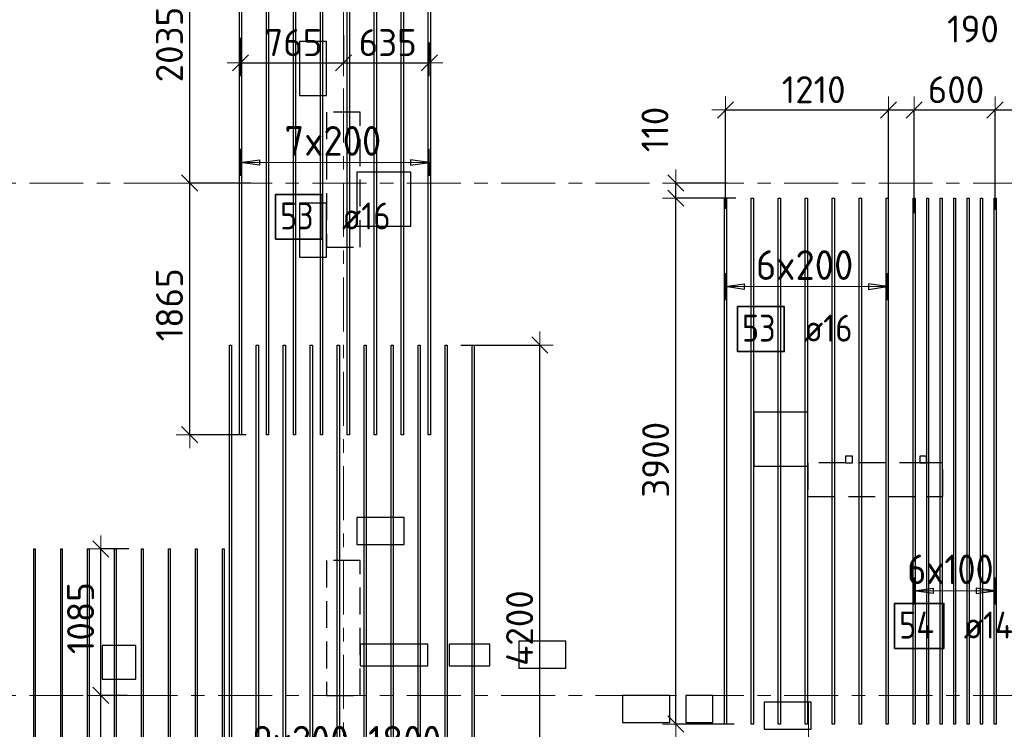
# Model space of a CAD drawing. Header units: metres. Extents: x -38 to 98, y -15 to 19.
# Tile 29 of 64: x 49.1 to 56.4, y 8.75 to 14.01. Entities that reach past the tile are written whole.
import ezdxf

# ---------------------------------------------------------------- set-up
doc = ezdxf.new("R2010")
doc.units = ezdxf.units.M
doc.header["$PDMODE"] = 65
for name, pattern in [('______11', [0.5, 0.4, -0.05, 0, -0.05]), ('______2', [0.27, 0.2, -0.07]), ('______5', [1.1, 0.8, -0.1, 0.1, -0.1])]:
    doc.linetypes.add(name, pattern=pattern)
for name, color, linetype, lineweight in [('XR$2$Осевая линия (1)', 7, '______5', 13), ('XR$3$Перекрытие (1)', 7, 'Continuous', 35), ('XR$3$Размерная линия (1)', 7, 'Continuous', 13), ('XR$5$Стена (1)', 7, 'Continuous', 35)]:
    doc.layers.add(name, color=color, linetype=linetype, lineweight=lineweight)
doc.layers.add('XR$3$Арм.стержн.Доп. Арм. верхн.зоны У', color=7, linetype='Continuous', lineweight=35, true_color=0x739641)
doc.styles.add('ISOCPEUR', font='txt')
doc.dimstyles.new('DIMSTYLE_3', dxfattribs={"dimtxt": 0.2, "dimasz": 0.2, "dimexe": 0, "dimexo": 0, "dimgap": 0.1, "dimtad": 2, "dimdec": 0, "dimlfac": 1000, "dimrnd": 5, "dimzin": 12, "dimdsep": 46, "dimtxsty": 'ISOCPEUR', "dimblk1": 'ALL_ML_STRICH', "dimblk2": 'ALL_ML_STRICH', "dimsah": 1, "dimcen": 0, "dimclrd": 7, "dimclre": 256, "dimclrt": 7, "dimadec": 0, "dimazin": 0, "dimtfac": 1, "dimtdec": 0, "dimtix": 1, "dimtmove": 2, "dimatfit": 3, "dimfxl": 0, "dimtzin": 0, "dimlwd": 0, "dimlwe": -3, "dimarcsym": 0})
doc.dimstyles.new('DIMSTYLE_7', dxfattribs={"dimtxt": 0.2, "dimasz": 0.2, "dimexe": 0, "dimexo": 0, "dimgap": 0.1, "dimtad": 2, "dimdec": 0, "dimlfac": 1000, "dimrnd": 5, "dimzin": 12, "dimdsep": 46, "dimtxsty": 'ISOCPEUR', "dimblk1": 'ALL_ML_STRICH', "dimblk2": 'ALL_ML_STRICH', "dimsah": 1, "dimcen": 0, "dimclrd": 7, "dimclre": 256, "dimclrt": 7, "dimadec": 0, "dimazin": 0, "dimtfac": 1, "dimtdec": 0, "dimtix": 1, "dimtmove": 2, "dimatfit": 3, "dimfxl": 0, "dimtvp": 1.2, "dimtzin": 0, "dimlwd": 0, "dimlwe": -3, "dimarcsym": 0})

# ---------------------------------------------------------------- blocks, each defined once
blk = doc.blocks.new('ALL_ML_STRICH')
at = {"color": 0, "linetype": 'ByBlock', "lineweight": -2}
for p, q in [((0, -0.5), (0, 0.5)), ((-1, 0), (0.5, 0)), ((-0.3, -0.3), (0.3, 0.3))]:
    blk.add_line(p, q, dxfattribs=at)
blk = doc.blocks.new('*D183')
at = {"layer": 'DEFPOINTS', "color": 7, "linetype": 'Continuous', "lineweight": 13, "transparency": 33554687}
for p in [(54.3333, 13.3422), (54.3333, 12.5897), (55.5423, 12.5726)]:
    blk.add_point(p, dxfattribs=at)
at = {"layer": 'XR$3$Размерная линия (1)', "color": 9, "linetype": 'Continuous', "lineweight": -2, "true_color": 0xc7c7c7, "transparency": 33554687}
for p, q in [((54.3333, 12.6097), (54.3333, 13.3422)), ((55.5423, 12.5926), (55.5423, 13.3422))]:
    blk.add_line(p, q, dxfattribs=at)
at = {"layer": 'XR$3$Размерная линия (1)', "color": 7, "linetype": 'Continuous', "lineweight": -2, "transparency": 33554687}
blk.add_line((54.3333, 13.3422), (55.5423, 13.3422), dxfattribs=at)
at = {"layer": 'XR$3$Размерная линия (1)', "color": 7, "linetype": 'Continuous', "lineweight": 13, "transparency": 33554687, "xscale": 0.2, "yscale": 0.2, "zscale": 0.2, "rotation": 180}
blk.add_blockref('ALL_ML_STRICH', (54.3333, 13.3422), dxfattribs=at)
at = {"layer": 'XR$3$Размерная линия (1)', "color": 7, "linetype": 'Continuous', "lineweight": 13, "transparency": 33554687, "xscale": 0.2, "yscale": 0.2, "zscale": 0.2}
blk.add_blockref('ALL_ML_STRICH', (55.5423, 13.3422), dxfattribs=at)
at = {"layer": 'XR$3$Размерная линия (1)', "color": 7, "linetype": 'Continuous', "lineweight": 13, "transparency": 33554687, "insert": (54.9878, 13.4922), "char_height": 0.2, "width": 0.8, "attachment_point": 5, "style": 'ISOCPEUR'}
blk.add_mtext('\\A1;{1210}', dxfattribs=at)
blk = doc.blocks.new('*D184')
at = {"layer": 'DEFPOINTS', "color": 7, "linetype": 'Continuous', "lineweight": 13, "transparency": 33554687}
for p in [(55.5423, 13.3422), (55.5423, 12.5726), (55.7333, 12.5555)]:
    blk.add_point(p, dxfattribs=at)
at = {"layer": 'XR$3$Размерная линия (1)', "color": 9, "linetype": 'Continuous', "lineweight": -2, "true_color": 0xc7c7c7, "transparency": 33554687}
for p, q in [((55.5423, 12.5926), (55.5423, 13.3422)), ((55.7333, 12.5755), (55.7333, 13.3422))]:
    blk.add_line(p, q, dxfattribs=at)
at = {"layer": 'XR$3$Размерная линия (1)', "color": 7, "linetype": 'Continuous', "lineweight": -2, "transparency": 33554687}
blk.add_line((55.5423, 13.3422), (55.7333, 13.3422), dxfattribs=at)
at = {"layer": 'XR$3$Размерная линия (1)', "color": 7, "linetype": 'Continuous', "lineweight": 13, "transparency": 33554687, "xscale": 0.2, "yscale": 0.2, "zscale": 0.2, "rotation": 180}
blk.add_blockref('ALL_ML_STRICH', (55.5423, 13.3422), dxfattribs=at)
at = {"layer": 'XR$3$Размерная линия (1)', "color": 7, "linetype": 'Continuous', "lineweight": 13, "transparency": 33554687, "xscale": 0.2, "yscale": 0.2, "zscale": 0.2}
blk.add_blockref('ALL_ML_STRICH', (55.7333, 13.3422), dxfattribs=at)
at = {"layer": 'XR$3$Размерная линия (1)', "color": 7, "linetype": 'Continuous', "lineweight": 13, "transparency": 33554687, "insert": (56.1697, 13.9422), "char_height": 0.2, "width": 0.6, "attachment_point": 5, "style": 'ISOCPEUR'}
blk.add_mtext('\\A1;{190}', dxfattribs=at)
blk = doc.blocks.new('*D185')
at = {"layer": 'DEFPOINTS', "color": 7, "linetype": 'Continuous', "lineweight": 13, "transparency": 33554687}
for p in [(55.7333, 13.3422), (56.3333, 12.58), (55.7333, 12.5555)]:
    blk.add_point(p, dxfattribs=at)
at = {"layer": 'XR$3$Размерная линия (1)', "color": 9, "linetype": 'Continuous', "lineweight": -2, "true_color": 0xc7c7c7, "transparency": 33554687}
for p, q in [((55.7333, 12.5755), (55.7333, 13.3422)), ((56.3333, 12.6), (56.3333, 13.3422))]:
    blk.add_line(p, q, dxfattribs=at)
at = {"layer": 'XR$3$Размерная линия (1)', "color": 7, "linetype": 'Continuous', "lineweight": -2, "transparency": 33554687}
blk.add_line((55.7333, 13.3422), (56.3333, 13.3422), dxfattribs=at)
at = {"layer": 'XR$3$Размерная линия (1)', "color": 7, "linetype": 'Continuous', "lineweight": 13, "transparency": 33554687, "xscale": 0.2, "yscale": 0.2, "zscale": 0.2, "rotation": 180}
blk.add_blockref('ALL_ML_STRICH', (55.7333, 13.3422), dxfattribs=at)
at = {"layer": 'XR$3$Размерная линия (1)', "color": 7, "linetype": 'Continuous', "lineweight": 13, "transparency": 33554687, "xscale": 0.2, "yscale": 0.2, "zscale": 0.2}
blk.add_blockref('ALL_ML_STRICH', (56.3333, 13.3422), dxfattribs=at)
at = {"layer": 'XR$3$Размерная линия (1)', "color": 7, "linetype": 'Continuous', "lineweight": 13, "transparency": 33554687, "insert": (56.0433, 13.4922), "char_height": 0.2, "width": 0.6, "attachment_point": 5, "style": 'ISOCPEUR'}
blk.add_mtext('\\A1;{600}', dxfattribs=at)
blk = doc.blocks.new('*D186')
at = {"layer": 'DEFPOINTS', "color": 7, "linetype": 'Continuous', "lineweight": 13, "transparency": 33554687}
for p in [(56.3333, 13.3422), (56.3333, 12.58), (56.5333, 12.4873)]:
    blk.add_point(p, dxfattribs=at)
at = {"layer": 'XR$3$Размерная линия (1)', "color": 9, "linetype": 'Continuous', "lineweight": -2, "true_color": 0xc7c7c7, "transparency": 33554687}
for p, q in [((56.3333, 12.6), (56.3333, 13.3422)), ((56.5333, 12.5073), (56.5333, 13.3422))]:
    blk.add_line(p, q, dxfattribs=at)
at = {"layer": 'XR$3$Размерная линия (1)', "color": 7, "linetype": 'Continuous', "lineweight": -2, "transparency": 33554687}
blk.add_line((56.3333, 13.3422), (56.5333, 13.3422), dxfattribs=at)
at = {"layer": 'XR$3$Размерная линия (1)', "color": 7, "linetype": 'Continuous', "lineweight": 13, "transparency": 33554687, "xscale": 0.2, "yscale": 0.2, "zscale": 0.2, "rotation": 180}
blk.add_blockref('ALL_ML_STRICH', (56.3333, 13.3422), dxfattribs=at)
at = {"layer": 'XR$3$Размерная линия (1)', "color": 7, "linetype": 'Continuous', "lineweight": 13, "transparency": 33554687, "xscale": 0.2, "yscale": 0.2, "zscale": 0.2}
blk.add_blockref('ALL_ML_STRICH', (56.5333, 13.3422), dxfattribs=at)
at = {"layer": 'XR$3$Размерная линия (1)', "color": 7, "linetype": 'Continuous', "lineweight": 13, "transparency": 33554687, "insert": (57.1433, 13.9422), "char_height": 0.2, "width": 0.6, "attachment_point": 5, "style": 'ISOCPEUR'}
blk.add_mtext('\\A1;{200}', dxfattribs=at)
blk = doc.blocks.new('*D192')
at = {"layer": 'DEFPOINTS', "color": 7, "linetype": 'Continuous', "lineweight": 13, "transparency": 33554687}
for p in [(49.9143, 9), (49.6999, 5.4457), (49.9308, 5.4457)]:
    blk.add_point(p, dxfattribs=at)
at = {"layer": 'XR$3$Размерная линия (1)', "color": 9, "linetype": 'Continuous', "lineweight": -2, "true_color": 0xc7c7c7, "transparency": 33554687}
for p, q in [((49.8943, 9), (49.6999, 9)), ((49.9108, 5.4457), (49.6999, 5.4457))]:
    blk.add_line(p, q, dxfattribs=at)
at = {"layer": 'XR$3$Размерная линия (1)', "color": 7, "linetype": 'Continuous', "lineweight": -2, "transparency": 33554687}
blk.add_line((49.6999, 5.4457), (49.6999, 9), dxfattribs=at)
at = {"layer": 'XR$3$Размерная линия (1)', "color": 7, "linetype": 'Continuous', "lineweight": 13, "transparency": 33554687, "xscale": 0.2, "yscale": 0.2, "zscale": 0.2}
for p, rotation in [((49.6999, 9), 90), ((49.6999, 5.4457), 270)]:
    blk.add_blockref('ALL_ML_STRICH', p, dxfattribs=dict(at, rotation=rotation))
at = {"layer": 'XR$3$Размерная линия (1)', "color": 7, "linetype": 'Continuous', "lineweight": 13, "transparency": 33554687, "insert": (49.5499, 7.2329), "char_height": 0.2, "width": 0.8, "attachment_point": 5, "rotation": 90, "style": 'ISOCPEUR'}
blk.add_mtext('\\A1;{3555}', dxfattribs=at)
blk = doc.blocks.new('*D193')
at = {"layer": 'DEFPOINTS', "color": 7, "linetype": 'Continuous', "lineweight": 13, "transparency": 33554687}
for p in [(49.928, 10.0857), (49.6999, 9), (49.9143, 9)]:
    blk.add_point(p, dxfattribs=at)
at = {"layer": 'XR$3$Размерная линия (1)', "color": 9, "linetype": 'Continuous', "lineweight": -2, "true_color": 0xc7c7c7, "transparency": 33554687}
for p, q in [((49.908, 10.0857), (49.6999, 10.0857)), ((49.8943, 9), (49.6999, 9))]:
    blk.add_line(p, q, dxfattribs=at)
at = {"layer": 'XR$3$Размерная линия (1)', "color": 7, "linetype": 'Continuous', "lineweight": -2, "transparency": 33554687}
blk.add_line((49.6999, 9), (49.6999, 10.0857), dxfattribs=at)
at = {"layer": 'XR$3$Размерная линия (1)', "color": 7, "linetype": 'Continuous', "lineweight": 13, "transparency": 33554687, "xscale": 0.2, "yscale": 0.2, "zscale": 0.2}
for p, rotation in [((49.6999, 10.0857), 90), ((49.6999, 9), 270)]:
    blk.add_blockref('ALL_ML_STRICH', p, dxfattribs=dict(at, rotation=rotation))
at = {"layer": 'XR$3$Размерная линия (1)', "color": 7, "linetype": 'Continuous', "lineweight": 13, "transparency": 33554687, "insert": (49.5499, 9.5729), "char_height": 0.2, "width": 0.8, "attachment_point": 5, "rotation": 90, "style": 'ISOCPEUR'}
blk.add_mtext('\\A1;{1085}', dxfattribs=at)
blk = doc.blocks.new('*D195')
at = {"layer": 'DEFPOINTS', "color": 7, "linetype": 'Continuous', "lineweight": 13, "transparency": 33554687}
for p in [(52.3514, 11.5982), (52.9126, 7.4), (52.9563, 7.4)]:
    blk.add_point(p, dxfattribs=at)
at = {"layer": 'XR$3$Размерная линия (1)', "color": 9, "linetype": 'Continuous', "lineweight": -2, "true_color": 0xc7c7c7, "transparency": 33554687}
for p, q in [((52.3714, 11.5982), (52.9563, 11.5982)), ((52.9326, 7.4), (52.9563, 7.4))]:
    blk.add_line(p, q, dxfattribs=at)
at = {"layer": 'XR$3$Размерная линия (1)', "color": 7, "linetype": 'Continuous', "lineweight": -2, "transparency": 33554687}
blk.add_line((52.9563, 7.4), (52.9563, 11.5982), dxfattribs=at)
at = {"layer": 'XR$3$Размерная линия (1)', "color": 7, "linetype": 'Continuous', "lineweight": 13, "transparency": 33554687, "xscale": 0.2, "yscale": 0.2, "zscale": 0.2}
for p, rotation in [((52.9563, 11.5982), 90), ((52.9563, 7.4), 270)]:
    blk.add_blockref('ALL_ML_STRICH', p, dxfattribs=dict(at, rotation=rotation))
at = {"layer": 'XR$3$Размерная линия (1)', "color": 7, "linetype": 'Continuous', "lineweight": 13, "transparency": 33554687, "insert": (52.8063, 9.4991), "char_height": 0.2, "width": 0.8, "attachment_point": 5, "rotation": 90, "style": 'ISOCPEUR'}
blk.add_mtext('\\A1;{4200}', dxfattribs=at)
blk = doc.blocks.new('*D196')
at = {"layer": 'DEFPOINTS', "color": 7, "linetype": 'Continuous', "lineweight": 13, "transparency": 33554687}
for p in [(50.8329, 12.8), (50.3592, 10.9336), (50.7987, 10.9336)]:
    blk.add_point(p, dxfattribs=at)
at = {"layer": 'XR$3$Размерная линия (1)', "color": 9, "linetype": 'Continuous', "lineweight": -2, "true_color": 0xc7c7c7, "transparency": 33554687}
for p, q in [((50.8129, 12.8), (50.3592, 12.8)), ((50.7787, 10.9336), (50.3592, 10.9336))]:
    blk.add_line(p, q, dxfattribs=at)
at = {"layer": 'XR$3$Размерная линия (1)', "color": 7, "linetype": 'Continuous', "lineweight": -2, "transparency": 33554687}
blk.add_line((50.3592, 10.9336), (50.3592, 12.8), dxfattribs=at)
at = {"layer": 'XR$3$Размерная линия (1)', "color": 7, "linetype": 'Continuous', "lineweight": 13, "transparency": 33554687, "xscale": 0.2, "yscale": 0.2, "zscale": 0.2}
for p, rotation in [((50.3592, 12.8), 90), ((50.3592, 10.9336), 270)]:
    blk.add_blockref('ALL_ML_STRICH', p, dxfattribs=dict(at, rotation=rotation))
at = {"layer": 'XR$3$Размерная линия (1)', "color": 7, "linetype": 'Continuous', "lineweight": 13, "transparency": 33554687, "insert": (50.2092, 11.8968), "char_height": 0.2, "width": 0.8, "attachment_point": 5, "rotation": 90, "style": 'ISOCPEUR'}
blk.add_mtext('\\A1;{1865}', dxfattribs=at)
blk = doc.blocks.new('*D197')
at = {"layer": 'DEFPOINTS', "color": 7, "linetype": 'Continuous', "lineweight": 13, "transparency": 33554687}
for p in [(50.8452, 14.8336), (50.3592, 12.8), (50.8329, 12.8)]:
    blk.add_point(p, dxfattribs=at)
at = {"layer": 'XR$3$Размерная линия (1)', "color": 9, "linetype": 'Continuous', "lineweight": -2, "true_color": 0xc7c7c7, "transparency": 33554687}
for p, q in [((50.8252, 14.8336), (50.3592, 14.8336)), ((50.8129, 12.8), (50.3592, 12.8))]:
    blk.add_line(p, q, dxfattribs=at)
at = {"layer": 'XR$3$Размерная линия (1)', "color": 7, "linetype": 'Continuous', "lineweight": -2, "transparency": 33554687}
blk.add_line((50.3592, 12.8), (50.3592, 14.8336), dxfattribs=at)
at = {"layer": 'XR$3$Размерная линия (1)', "color": 7, "linetype": 'Continuous', "lineweight": 13, "transparency": 33554687, "xscale": 0.2, "yscale": 0.2, "zscale": 0.2}
for p, rotation in [((50.3592, 14.8336), 90), ((50.3592, 12.8), 270)]:
    blk.add_blockref('ALL_ML_STRICH', p, dxfattribs=dict(at, rotation=rotation))
at = {"layer": 'XR$3$Размерная линия (1)', "color": 7, "linetype": 'Continuous', "lineweight": 13, "transparency": 33554687, "insert": (50.2092, 13.8268), "char_height": 0.2, "width": 0.8, "attachment_point": 5, "rotation": 90, "style": 'ISOCPEUR'}
blk.add_mtext('\\A1;{2035}', dxfattribs=at)
blk = doc.blocks.new('*D204')
at = {"layer": 'DEFPOINTS', "color": 7, "linetype": 'Continuous', "lineweight": 13, "transparency": 33554687}
for p in [(54.4309, 12.6876), (53.9655, 8.7876), (54.4177, 8.7876)]:
    blk.add_point(p, dxfattribs=at)
at = {"layer": 'XR$3$Размерная линия (1)', "color": 9, "linetype": 'Continuous', "lineweight": -2, "true_color": 0xc7c7c7, "transparency": 33554687}
for p, q in [((54.4109, 12.6876), (53.9655, 12.6876)), ((54.3977, 8.7876), (53.9655, 8.7876))]:
    blk.add_line(p, q, dxfattribs=at)
at = {"layer": 'XR$3$Размерная линия (1)', "color": 7, "linetype": 'Continuous', "lineweight": -2, "transparency": 33554687}
blk.add_line((53.9655, 8.7876), (53.9655, 12.6876), dxfattribs=at)
at = {"layer": 'XR$3$Размерная линия (1)', "color": 7, "linetype": 'Continuous', "lineweight": 13, "transparency": 33554687, "xscale": 0.2, "yscale": 0.2, "zscale": 0.2}
for p, rotation in [((53.9655, 12.6876), 90), ((53.9655, 8.7876), 270)]:
    blk.add_blockref('ALL_ML_STRICH', p, dxfattribs=dict(at, rotation=rotation))
at = {"layer": 'XR$3$Размерная линия (1)', "color": 7, "linetype": 'Continuous', "lineweight": 13, "transparency": 33554687, "insert": (53.8155, 10.7476), "char_height": 0.2, "width": 0.8, "attachment_point": 5, "rotation": 90, "style": 'ISOCPEUR'}
blk.add_mtext('\\A1;{3900}', dxfattribs=at)
blk = doc.blocks.new('*D205')
at = {"layer": 'DEFPOINTS', "color": 7, "linetype": 'Continuous', "lineweight": 13, "transparency": 33554687}
for p in [(54.3668, 12.8), (53.9655, 12.6876), (54.4309, 12.6876)]:
    blk.add_point(p, dxfattribs=at)
at = {"layer": 'XR$3$Размерная линия (1)', "color": 9, "linetype": 'Continuous', "lineweight": -2, "true_color": 0xc7c7c7, "transparency": 33554687}
for p, q in [((54.3468, 12.8), (53.9655, 12.8)), ((54.4109, 12.6876), (53.9655, 12.6876))]:
    blk.add_line(p, q, dxfattribs=at)
at = {"layer": 'XR$3$Размерная линия (1)', "color": 7, "linetype": 'Continuous', "lineweight": -2, "transparency": 33554687}
blk.add_line((53.9655, 12.6876), (53.9655, 12.8), dxfattribs=at)
at = {"layer": 'XR$3$Размерная линия (1)', "color": 7, "linetype": 'Continuous', "lineweight": 13, "transparency": 33554687, "xscale": 0.2, "yscale": 0.2, "zscale": 0.2}
for p, rotation in [((53.9655, 12.8), 90), ((53.9655, 12.6876), 270)]:
    blk.add_blockref('ALL_ML_STRICH', p, dxfattribs=dict(at, rotation=rotation))
at = {"layer": 'XR$3$Размерная линия (1)', "color": 7, "linetype": 'Continuous', "lineweight": 13, "transparency": 33554687, "insert": (53.8105, 13.1972), "char_height": 0.2, "width": 0.6, "attachment_point": 5, "rotation": 90, "style": 'ISOCPEUR'}
blk.add_mtext('\\A1;{110}', dxfattribs=at)
blk = doc.blocks.new('*D206')
at = {"layer": 'DEFPOINTS', "color": 7, "linetype": 'Continuous', "lineweight": 13, "transparency": 33554687}
for p in [(50.7364, 13.8967), (51.5, 13.9172), (50.7364, 13.6914)]:
    blk.add_point(p, dxfattribs=at)
at = {"layer": 'XR$3$Размерная линия (1)', "color": 9, "linetype": 'Continuous', "lineweight": -2, "true_color": 0xc7c7c7, "transparency": 33554687}
for p, q in [((51.5, 13.8972), (51.5, 13.6914)), ((50.7364, 13.8767), (50.7364, 13.6914))]:
    blk.add_line(p, q, dxfattribs=at)
at = {"layer": 'XR$3$Размерная линия (1)', "color": 7, "linetype": 'Continuous', "lineweight": -2, "transparency": 33554687}
blk.add_line((50.7364, 13.6914), (51.5, 13.6914), dxfattribs=at)
at = {"layer": 'XR$3$Размерная линия (1)', "color": 7, "linetype": 'Continuous', "lineweight": 13, "transparency": 33554687, "xscale": 0.2, "yscale": 0.2, "zscale": 0.2, "rotation": 180}
blk.add_blockref('ALL_ML_STRICH', (50.7364, 13.6914), dxfattribs=at)
at = {"layer": 'XR$3$Размерная линия (1)', "color": 7, "linetype": 'Continuous', "lineweight": 13, "transparency": 33554687, "xscale": 0.2, "yscale": 0.2, "zscale": 0.2}
blk.add_blockref('ALL_ML_STRICH', (51.5, 13.6914), dxfattribs=at)
at = {"layer": 'XR$3$Размерная линия (1)', "color": 7, "linetype": 'Continuous', "lineweight": 13, "transparency": 33554687, "insert": (51.1282, 13.8414), "char_height": 0.2, "width": 0.6, "attachment_point": 5, "style": 'ISOCPEUR'}
blk.add_mtext('\\A1;{765}', dxfattribs=at)
blk = doc.blocks.new('*D207')
at = {"layer": 'DEFPOINTS', "color": 7, "linetype": 'Continuous', "lineweight": 13, "transparency": 33554687}
for p in [(51.5, 13.9172), (52.1364, 13.8625), (51.5, 13.6914)]:
    blk.add_point(p, dxfattribs=at)
at = {"layer": 'XR$3$Размерная линия (1)', "color": 9, "linetype": 'Continuous', "lineweight": -2, "true_color": 0xc7c7c7, "transparency": 33554687}
for p, q in [((51.5, 13.8972), (51.5, 13.6914)), ((52.1364, 13.8425), (52.1364, 13.6914))]:
    blk.add_line(p, q, dxfattribs=at)
at = {"layer": 'XR$3$Размерная линия (1)', "color": 7, "linetype": 'Continuous', "lineweight": -2, "transparency": 33554687}
blk.add_line((51.5, 13.6914), (52.1364, 13.6914), dxfattribs=at)
at = {"layer": 'XR$3$Размерная линия (1)', "color": 7, "linetype": 'Continuous', "lineweight": 13, "transparency": 33554687, "xscale": 0.2, "yscale": 0.2, "zscale": 0.2, "rotation": 180}
blk.add_blockref('ALL_ML_STRICH', (51.5, 13.6914), dxfattribs=at)
at = {"layer": 'XR$3$Размерная линия (1)', "color": 7, "linetype": 'Continuous', "lineweight": 13, "transparency": 33554687, "xscale": 0.2, "yscale": 0.2, "zscale": 0.2}
blk.add_blockref('ALL_ML_STRICH', (52.1364, 13.6914), dxfattribs=at)
at = {"layer": 'XR$3$Размерная линия (1)', "color": 7, "linetype": 'Continuous', "lineweight": 13, "transparency": 33554687, "insert": (51.8282, 13.8414), "char_height": 0.2, "width": 0.6, "attachment_point": 5, "style": 'ISOCPEUR'}
blk.add_mtext('\\A1;{635}', dxfattribs=at)

msp = doc.modelspace()

# ---------------------------------------------------------------- linework, layer by layer
at = {"layer": 'XR$2$Осевая линия (1)', "color": 253, "linetype": '______11', "lineweight": 13, "true_color": 0xa0a0a0, "transparency": 33554687}
for p, q in [((51.5, 6.8), (51.5, 18.35)), ((-2.63, 12.8), (62.6, 12.8)), ((-2.63, 9), (62.6, 9)), ((54.95, -2.65), (54.95, 8.98))]:
    msp.add_line(p, q, dxfattribs=at)
at = {"layer": 'XR$3$Арм.стержн.Доп. Арм. верхн.зоны У', "color": 253, "linetype": 'Continuous', "lineweight": -3, "true_color": 0xa0a0a0, "transparency": 33554687}
for p, q in [((50.7364, 12.9525), (50.7364, 13.0525)), ((52.1364, 12.9525), (52.1364, 13.0525)), ((50.7364, 12.9525), (50.7364, 12.8525)), ((52.1364, 12.9525), (52.1364, 12.8525)), ((54.3333, 12.0315), (54.3333, 12.1315)), ((55.5333, 12.0315), (55.5333, 12.1315)), ((54.3333, 12.0315), (54.3333, 11.9315)), ((55.5333, 12.0315), (55.5333, 11.9315)), ((55.7333, 9.7748), (55.7333, 9.8748)), ((56.3333, 9.7748), (56.3333, 9.8748)), ((55.7333, 9.7748), (55.7333, 9.6748)), ((56.3333, 9.7748), (56.3333, 9.6748))]:
    msp.add_line(p, q, dxfattribs=at)
at = {"layer": 'XR$3$Арм.стержн.Доп. Арм. верхн.зоны У', "color": 7, "linetype": 'Continuous', "lineweight": 25, "transparency": 33554687}
for p, q in [((50.7364, 12.9525), (50.8764, 12.9725)), ((50.8764, 12.9325), (50.7364, 12.9525)), ((50.8764, 12.9725), (50.8764, 12.9325)), ((52.1364, 12.9525), (51.9964, 12.9725)), ((51.9964, 12.9725), (51.9964, 12.9325)), ((51.9964, 12.9325), (52.1364, 12.9525)), ((54.3333, 12.0315), (54.4733, 12.0515)), ((54.4733, 12.0515), (54.4733, 12.0115)), ((55.5333, 12.0315), (55.3933, 12.0515)), ((55.3933, 12.0515), (55.3933, 12.0115)), ((54.4733, 12.0115), (54.3333, 12.0315)), ((55.3933, 12.0115), (55.5333, 12.0315)), ((55.7333, 9.7748), (55.8733, 9.7948)), ((55.8733, 9.7948), (55.8733, 9.7548)), ((56.3333, 9.7748), (56.1933, 9.7948)), ((56.1933, 9.7948), (56.1933, 9.7548)), ((55.8733, 9.7548), (55.7333, 9.7748)), ((56.1933, 9.7548), (56.3333, 9.7748))]:
    msp.add_line(p, q, dxfattribs=at)
at = {"layer": 'XR$3$Арм.стержн.Доп. Арм. верхн.зоны У', "color": 7, "linetype": 'Continuous', "lineweight": 13, "transparency": 33554687}
for p, q in [((50.7364, 12.9525), (50.7364, 12.9525)), ((52.1364, 12.9525), (52.1364, 12.9525)), ((54.3333, 12.0315), (54.3333, 12.0315)), ((55.5333, 12.0315), (55.5333, 12.0315)), ((55.7333, 9.7748), (55.7333, 9.7748)), ((55.7333, 9.7748), (56.3333, 9.7748)), ((56.3333, 9.7748), (56.3333, 9.7748))]:
    msp.add_line(p, q, dxfattribs=at)
at = {"layer": 'XR$3$Арм.стержн.Доп. Арм. верхн.зоны У', "color": 7, "linetype": 'Continuous', "lineweight": 25, "transparency": 33554687}
for points in [[(50.7444, 14.8336), (50.7444, 10.9336), (50.7284, 10.9336), (50.7284, 14.8336), (50.7444, 14.8336)], [(50.9444, 14.8336), (50.9444, 10.9336), (50.9284, 10.9336), (50.9284, 14.8336), (50.9444, 14.8336)], [(51.1444, 14.8336), (51.1444, 10.9336), (51.1284, 10.9336), (51.1284, 14.8336), (51.1444, 14.8336)], [(51.3444, 14.8336), (51.3444, 10.9336), (51.3284, 10.9336), (51.3284, 14.8336), (51.3444, 14.8336)], [(51.5444, 14.8336), (51.5444, 10.9336), (51.5284, 10.9336), (51.5284, 14.8336), (51.5444, 14.8336)], [(51.7444, 14.8336), (51.7444, 10.9336), (51.7284, 10.9336), (51.7284, 14.8336), (51.7444, 14.8336)], [(51.9444, 14.8336), (51.9444, 10.9336), (51.9284, 10.9336), (51.9284, 14.8336), (51.9444, 14.8336)], [(52.1444, 14.8336), (52.1444, 10.9336), (52.1284, 10.9336), (52.1284, 14.8336), (52.1444, 14.8336)], [(54.3413, 12.6876), (54.3413, 8.7876), (54.3253, 8.7876), (54.3253, 12.6876), (54.3413, 12.6876)], [(54.5413, 12.6876), (54.5413, 8.7876), (54.5253, 8.7876), (54.5253, 12.6876), (54.5413, 12.6876)], [(54.7413, 12.6876), (54.7413, 8.7876), (54.7253, 8.7876), (54.7253, 12.6876), (54.7413, 12.6876)], [(54.9413, 12.6876), (54.9413, 8.7876), (54.9253, 8.7876), (54.9253, 12.6876), (54.9413, 12.6876)], [(55.1413, 12.6876), (55.1413, 8.7876), (55.1253, 8.7876), (55.1253, 12.6876), (55.1413, 12.6876)], [(55.3413, 12.6876), (55.3413, 8.7876), (55.3253, 8.7876), (55.3253, 12.6876), (55.3413, 12.6876)], [(55.5413, 12.6876), (55.5413, 8.7876), (55.5253, 8.7876), (55.5253, 12.6876), (55.5413, 12.6876)], [(55.7403, 12.6876), (55.7403, 8.7876), (55.7263, 8.7876), (55.7263, 12.6876), (55.7403, 12.6876)], [(55.8403, 12.6876), (55.8403, 8.7876), (55.8263, 8.7876), (55.8263, 12.6876), (55.8403, 12.6876)], [(55.9403, 12.6876), (55.9403, 8.7876), (55.9263, 8.7876), (55.9263, 12.6876), (55.9403, 12.6876)], [(56.0403, 12.6876), (56.0403, 8.7876), (56.0263, 8.7876), (56.0263, 12.6876), (56.0403, 12.6876)], [(56.1403, 12.6876), (56.1403, 8.7876), (56.1263, 8.7876), (56.1263, 12.6876), (56.1403, 12.6876)], [(56.2403, 12.6876), (56.2403, 8.7876), (56.2263, 8.7876), (56.2263, 12.6876), (56.2403, 12.6876)], [(56.3403, 12.6876), (56.3403, 8.7876), (56.3263, 8.7876), (56.3263, 12.6876), (56.3403, 12.6876)], [(50.6694, 11.5982), (50.6694, 6.9582), (50.6534, 6.9582), (50.6534, 11.5982), (50.6694, 11.5982)], [(50.8694, 11.5982), (50.8694, 6.9582), (50.8534, 6.9582), (50.8534, 11.5982), (50.8694, 11.5982)], [(51.0694, 11.5982), (51.0694, 6.9582), (51.0534, 6.9582), (51.0534, 11.5982), (51.0694, 11.5982)], [(51.2694, 11.5982), (51.2694, 6.9582), (51.2534, 6.9582), (51.2534, 11.5982), (51.2694, 11.5982)], [(51.4694, 11.5982), (51.4694, 6.9582), (51.4534, 6.9582), (51.4534, 11.5982), (51.4694, 11.5982)], [(51.6694, 11.5982), (51.6694, 6.9582), (51.6534, 6.9582), (51.6534, 11.5982), (51.6694, 11.5982)], [(51.8694, 11.5982), (51.8694, 6.9582), (51.8534, 6.9582), (51.8534, 11.5982), (51.8694, 11.5982)], [(52.0694, 11.5982), (52.0694, 6.9582), (52.0534, 6.9582), (52.0534, 11.5982), (52.0694, 11.5982)], [(52.2694, 11.5982), (52.2694, 6.9582), (52.2534, 6.9582), (52.2534, 11.5982), (52.2694, 11.5982)], [(52.4694, 11.5982), (52.4694, 6.9582), (52.4534, 6.9582), (52.4534, 11.5982), (52.4694, 11.5982)]]:
    msp.add_lwpolyline(points, dxfattribs=at)
at = {"layer": 'XR$3$Арм.стержн.Доп. Арм. верхн.зоны У', "color": 7, "linetype": 'Continuous', "lineweight": 13, "transparency": 33554687}
for points in [[(50.7364, 12.9525), (50.9134, 12.9525), (50.9134, 12.9525), (52.1364, 12.9525)], [(54.3333, 12.0315), (54.4103, 12.0315), (54.4103, 12.0315), (55.5333, 12.0315)]]:
    msp.add_lwpolyline(points, dxfattribs=at)
at = {"layer": 'XR$3$Арм.стержн.Доп. Арм. верхн.зоны У', "color": 7, "linetype": 'Continuous', "lineweight": 35, "transparency": 33554687}
for points in [[(50.9962, 12.3824), (51.3429, 12.3824), (51.3429, 12.7158), (50.9962, 12.7158), (50.9962, 12.3824)], [(54.4228, 11.5503), (54.7695, 11.5503), (54.7695, 11.8837), (54.4228, 11.8837), (54.4228, 11.5503)], [(55.5875, 9.3484), (55.9542, 9.3484), (55.9542, 9.6817), (55.5875, 9.6817), (55.5875, 9.3484)]]:
    msp.add_lwpolyline(points, dxfattribs=at)
at = {"layer": 'XR$3$Арм.стержн.Доп. Арм. верхн.зоны У', "color": 34, "linetype": 'Continuous', "lineweight": 25, "transparency": 33554687}
for points in [[(49.2143, 10.0857), (49.2143, 5.4457), (49.2023, 5.4457), (49.2023, 10.0857), (49.2143, 10.0857)], [(49.4143, 10.0857), (49.4143, 5.4457), (49.4023, 5.4457), (49.4023, 10.0857), (49.4143, 10.0857)], [(49.6143, 10.0857), (49.6143, 5.4457), (49.6023, 5.4457), (49.6023, 10.0857), (49.6143, 10.0857)], [(49.8143, 10.0857), (49.8143, 5.4457), (49.8023, 5.4457), (49.8023, 10.0857), (49.8143, 10.0857)], [(50.0143, 10.0857), (50.0143, 5.4457), (50.0023, 5.4457), (50.0023, 10.0857), (50.0143, 10.0857)], [(50.2143, 10.0857), (50.2143, 5.4457), (50.2023, 5.4457), (50.2023, 10.0857), (50.2143, 10.0857)], [(50.4143, 10.0857), (50.4143, 5.4457), (50.4023, 5.4457), (50.4023, 10.0857), (50.4143, 10.0857)], [(50.6143, 10.0857), (50.6143, 5.4457), (50.6023, 5.4457), (50.6023, 10.0857), (50.6143, 10.0857)]]:
    msp.add_lwpolyline(points, dxfattribs=at)
at = {"layer": 'XR$3$Перекрытие (1)', "color": 7, "linetype": 'Continuous', "lineweight": 25, "transparency": 33554687}
for p, q in [((51.175, 13.85), (51.175, 13.45)), ((51.375, 13.85), (51.175, 13.85)), ((51.375, 13.45), (51.375, 13.85)), ((51.175, 13.45), (51.375, 13.45)), ((51.6, 12.88), (51.6, 12.48)), ((52, 12.88), (51.6, 12.88)), ((52, 12.48), (52, 12.88)), ((51.175, 12.65), (51.175, 12.25)), ((51.375, 12.65), (51.175, 12.65)), ((51.375, 12.25), (51.375, 12.65)), ((51.6, 12.48), (52, 12.48)), ((51.175, 12.25), (51.375, 12.25)), ((54.545, 11.1), (54.545, 10.7)), ((54.945, 11.1), (54.545, 11.1)), ((54.945, 10.7), (54.945, 11.1)), ((55.225, 10.775), (55.225, 10.725)), ((55.275, 10.775), (55.225, 10.775)), ((55.275, 10.725), (55.275, 10.775)), ((55.775, 10.775), (55.775, 10.725)), ((55.825, 10.775), (55.775, 10.775)), ((55.825, 10.725), (55.825, 10.775)), ((54.545, 10.7), (54.945, 10.7)), ((55.225, 10.725), (55.275, 10.725)), ((55.775, 10.725), (55.825, 10.725)), ((51.6, 10.32), (51.6, 10.12)), ((51.95, 10.32), (51.6, 10.32)), ((51.95, 10.12), (51.95, 10.32)), ((51.6, 10.12), (51.95, 10.12)), ((49.71, 9.37), (49.71, 9.12)), ((49.96, 9.37), (49.71, 9.37)), ((49.96, 9.12), (49.96, 9.37)), ((51.625, 9.38), (51.625, 9.22)), ((52.125, 9.38), (51.625, 9.38)), ((52.125, 9.22), (52.125, 9.38)), ((52.285, 9.38), (52.285, 9.22)), ((52.585, 9.38), (52.285, 9.38)), ((52.585, 9.22), (52.585, 9.38)), ((52.8, 9.4019), (52.8, 9.2019)), ((53.15, 9.4019), (52.8, 9.4019)), ((53.15, 9.2019), (53.15, 9.4019)), ((51.625, 9.22), (52.125, 9.22)), ((52.285, 9.22), (52.585, 9.22)), ((52.8, 9.2019), (53.15, 9.2019)), ((49.71, 9.12), (49.96, 9.12)), ((53.57, 9), (53.57, 8.8)), ((53.92, 9), (53.57, 9)), ((53.92, 8.8), (53.92, 9)), ((54.04, 9), (54.04, 8.8)), ((54.24, 9), (54.04, 9)), ((54.24, 8.8), (54.24, 9)), ((54.62, 8.95), (54.62, 8.75)), ((54.97, 8.95), (54.62, 8.95)), ((54.97, 8.75), (54.97, 8.95)), ((53.57, 8.8), (53.92, 8.8)), ((54.04, 8.8), (54.24, 8.8)), ((54.62, 8.75), (54.97, 8.75))]:
    msp.add_line(p, q, dxfattribs=at)
at = {"layer": 'XR$5$Стена (1)', "color": 253, "linetype": '______2', "lineweight": -3, "true_color": 0xa0a0a0, "transparency": 33554687}
for p, q in [((51.375, 13.325), (51.375, 12.325)), ((51.625, 13.325), (51.375, 13.325)), ((51.625, 12.325), (51.625, 13.325)), ((51.375, 12.325), (51.625, 12.325)), ((55.825, 10.725), (54.945, 10.725)), ((54.945, 10.725), (54.945, 10.475)), ((55.945, 10.725), (55.825, 10.725)), ((55.945, 10.475), (55.945, 10.725)), ((54.945, 10.475), (55.825, 10.475)), ((55.825, 10.475), (55.945, 10.475)), ((51.375, 10), (51.375, 9)), ((51.625, 10), (51.375, 10)), ((51.625, 9), (51.625, 10)), ((51.375, 9), (51.625, 9))]:
    msp.add_line(p, q, dxfattribs=at)

# ---------------------------------------------------------------- texts
at = {"layer": 'XR$3$Арм.стержн.Доп. Арм. верхн.зоны У', "color": 7, "linetype": 'Continuous', "lineweight": 13, "transparency": 33554687, "char_height": 0.22, "attachment_point": 7, "style": 'ISOCPEUR'}
for s, insert, width in [('\\W0.95;7x200', (51.0624, 13.0025), 0.873359), ('\\W0.95;6x200', (54.5593, 12.0815), 0.873359), ('\\W0.89;6x100', (55.6813, 9.8248), 0.823552), ('\\W0.94;9x200=1800', (50.8244, 8.5539), 1.59871)]:
    msp.add_mtext(s, dxfattribs=dict(at, insert=insert, width=width))
at = {"layer": 'XR$3$Арм.стержн.Доп. Арм. верхн.зоны У', "color": 7, "linetype": 'Continuous', "lineweight": 25, "transparency": 33554687, "char_height": 0.2, "attachment_point": 7, "style": 'ISOCPEUR'}
for s, insert, width in [('\\W0.87;53', (51.0295, 12.4558), 0.367208), ('\\W0.89; ø16 ', (51.3762, 12.4558), 0.749105), ('\\W0.87;53', (54.4561, 11.6237), 0.367208), ('\\W0.89; ø16 ', (54.8028, 11.6237), 0.749105), ('\\W0.88;54', (55.6208, 9.4217), 0.387995), ('\\W0.89; ø14 ', (55.9875, 9.4217), 0.769432)]:
    msp.add_mtext(s, dxfattribs=dict(at, insert=insert, width=width))

# ---------------------------------------------------------------- dimensions: what is measured, and where the dimension line sits
at = {"layer": 'XR$3$Размерная линия (1)', "color": 7, "linetype": 'Continuous', "lineweight": 13, "transparency": 33554687}
for base, p1, p2, dimstyle, picture, middle in [((50.3592, 14.8336), (50.8129, 12.8), (50.8252, 14.8336), 'DIMSTYLE_3', '*D197', (50.2092, 13.8268)), ((53.9655, 12.8), (54.4109, 12.6876), (54.3468, 12.8), 'DIMSTYLE_7', '*D205', (53.8105, 13.1972)), ((50.3592, 12.8), (50.7787, 10.9336), (50.8129, 12.8), 'DIMSTYLE_3', '*D196', (50.2092, 11.8968)), ((53.9655, 12.6876), (54.3977, 8.7876), (54.4109, 12.6876), 'DIMSTYLE_3', '*D204', (53.8155, 10.7476)), ((52.9563, 11.5982), (52.9326, 7.4), (52.3714, 11.5982), 'DIMSTYLE_3', '*D195', (52.8063, 9.4991)), ((49.6999, 10.0857), (49.8943, 9), (49.908, 10.0857), 'DIMSTYLE_3', '*D193', (49.5499, 9.5729)), ((49.6999, 9), (49.9108, 5.4457), (49.8943, 9), 'DIMSTYLE_3', '*D192', (49.5499, 7.2329))]:
    dim = msp.add_linear_dim(base=base, p1=p1, p2=p2, angle=90, dimstyle=dimstyle, override={"dimpost": '<>', "dimclrd": 7, "dimclre": 9, "dimclrt": 7, "dimlwd": 0, "dimlwe": 65533}, dxfattribs=at)
    dim.commit()
    dim.dimension.update_dxf_attribs({"geometry": picture, "text_midpoint": middle, "dimtype": 160})
for base, p1, p2, dimstyle, picture, middle in [((55.7333, 13.3422), (55.5423, 12.5926), (55.7333, 12.5755), 'DIMSTYLE_7', '*D184', (56.1697, 13.9422)), ((56.5333, 13.3422), (56.3333, 12.6), (56.5333, 12.5073), 'DIMSTYLE_7', '*D186', (57.1433, 13.9422)), ((51.5, 13.6914), (50.7364, 13.8767), (51.5, 13.8972), 'DIMSTYLE_3', '*D206', (51.1282, 13.8414)), ((52.1364, 13.6914), (51.5, 13.8972), (52.1364, 13.8425), 'DIMSTYLE_3', '*D207', (51.8282, 13.8414)), ((55.5423, 13.3422), (54.3333, 12.6097), (55.5423, 12.5926), 'DIMSTYLE_3', '*D183', (54.9878, 13.4922)), ((56.3333, 13.3422), (55.7333, 12.5755), (56.3333, 12.6), 'DIMSTYLE_3', '*D185', (56.0433, 13.4922))]:
    dim = msp.add_linear_dim(base=base, p1=p1, p2=p2, dimstyle=dimstyle, override={"dimpost": '<>', "dimclrd": 7, "dimclre": 9, "dimclrt": 7, "dimlwd": 0, "dimlwe": 65533}, dxfattribs=at)
    dim.commit()
    dim.dimension.update_dxf_attribs({"geometry": picture, "text_midpoint": middle, "dimtype": 160})

doc.saveas('drawing.dxf')
